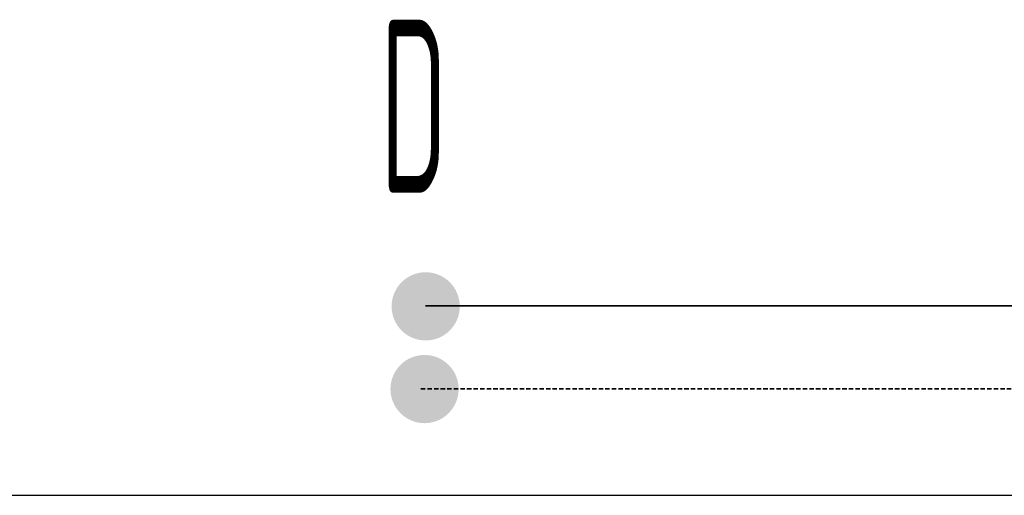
# Model space of a CAD drawing. Header units: millimetres. Extents: x 60394 to 199354, y 20895 to 166073.
# Tile 241 of 256: x 138577 to 139289, y 20895 to 21239. Entities that reach past the tile are written whole.
import ezdxf
from ezdxf.enums import TextEntityAlignment as Align

# ---------------------------------------------------------------- set-up
doc = ezdxf.new("R2010")
doc.units = ezdxf.units.MM
doc.linetypes.add('VERDECKT', pattern=[9.525, 6.35, -3.175])
for name, color, linetype, lineweight in [('JS_VYT_POPIS - OBECNĚ', 7, 'Continuous', 5), ('UT_SCHÉMA_PŘÍVOD', 10, 'Continuous', 35), ('UT_SCHÉMA_ZPÁTEČKA', 172, 'VERDECKT', 35)]:
    doc.layers.add(name, color=color, linetype=linetype, lineweight=lineweight)
doc.styles.add('VZT_POPIS', font='isocp.shx', dxfattribs={"width": 0.6, "height": 125})

msp = doc.modelspace()

# ---------------------------------------------------------------- hatches: boundary and pattern name
at = {"layer": 'UT_SCHÉMA_PŘÍVOD'}
msp.add_hatch(color=256, dxfattribs=at).paths.add_polyline_path([(138846.3, 21031.93, 1), (138895.62, 21031.93, 1)])
at = {"layer": 'UT_SCHÉMA_ZPÁTEČKA', "ltscale": 0.3}
msp.add_hatch(color=256, dxfattribs=at).paths.add_polyline_path([(138894.8, 20972.14, -1), (138845.48, 20972.14, -1)])

# ---------------------------------------------------------------- linework, layer by layer
msp.add_line((64740.61, 20895.36), (199354.39, 20895.36))
at = {"layer": 'UT_SCHÉMA_PŘÍVOD', "ltscale": 0.5}
msp.add_line((138870.82, 21032.25), (139950.78, 21032.25), dxfattribs=at)
at = {"layer": 'UT_SCHÉMA_ZPÁTEČKA', "ltscale": 0.5}
msp.add_line((138867.5, 20972.34), (139400.78, 20972.34), dxfattribs=at)

# ---------------------------------------------------------------- texts
at = {"layer": 'JS_VYT_POPIS - OBECNĚ', "style": 'VZT_POPIS', "width": 0.5}
msp.add_text('D', height=125, dxfattribs=at).set_placement((138886.51, 21176.63), align=Align.MIDDLE_RIGHT)

doc.saveas('drawing.dxf')
